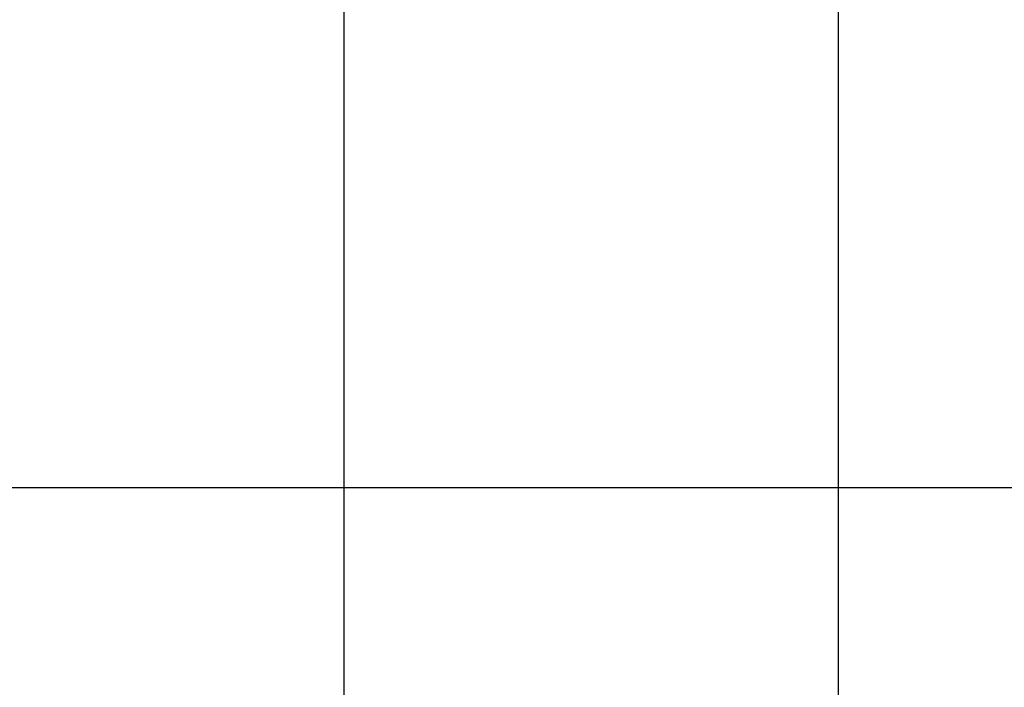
# Model space of a CAD drawing. Header units: millimetres. Extents: x 196436 to 199900, y 8705373 to 8708636.
# Tile 68 of 92: x 198534 to 198734, y 8707260 to 8707395. Entities that reach past the tile are written whole.
import ezdxf

# ---------------------------------------------------------------- set-up
doc = ezdxf.new("R2010")
doc.units = ezdxf.units.MM
doc.header["$LTSCALE"] = 5
doc.layers.add('MALHA', color=9, linetype='Continuous')

msp = doc.modelspace()

# ---------------------------------------------------------------- linework, layer by layer
at = {"layer": 'MALHA'}
for p, q in [((198600, 8708635.599), (198600, 8705384.785)), ((198600, 8708635.599), (198600, 8705384.785)), ((198700, 8708635.599), (198700, 8705384.785)), ((198700, 8708635.599), (198700, 8705384.785))]:
    msp.add_line(p, q, dxfattribs=at)
at = {"layer": 'MALHA', "color": 7}
msp.add_line((196441.61, 8707300), (199000, 8707300), dxfattribs=at)
msp.add_line((196441.61, 8707300), (199000, 8707300), dxfattribs=at)

doc.saveas('drawing.dxf')
